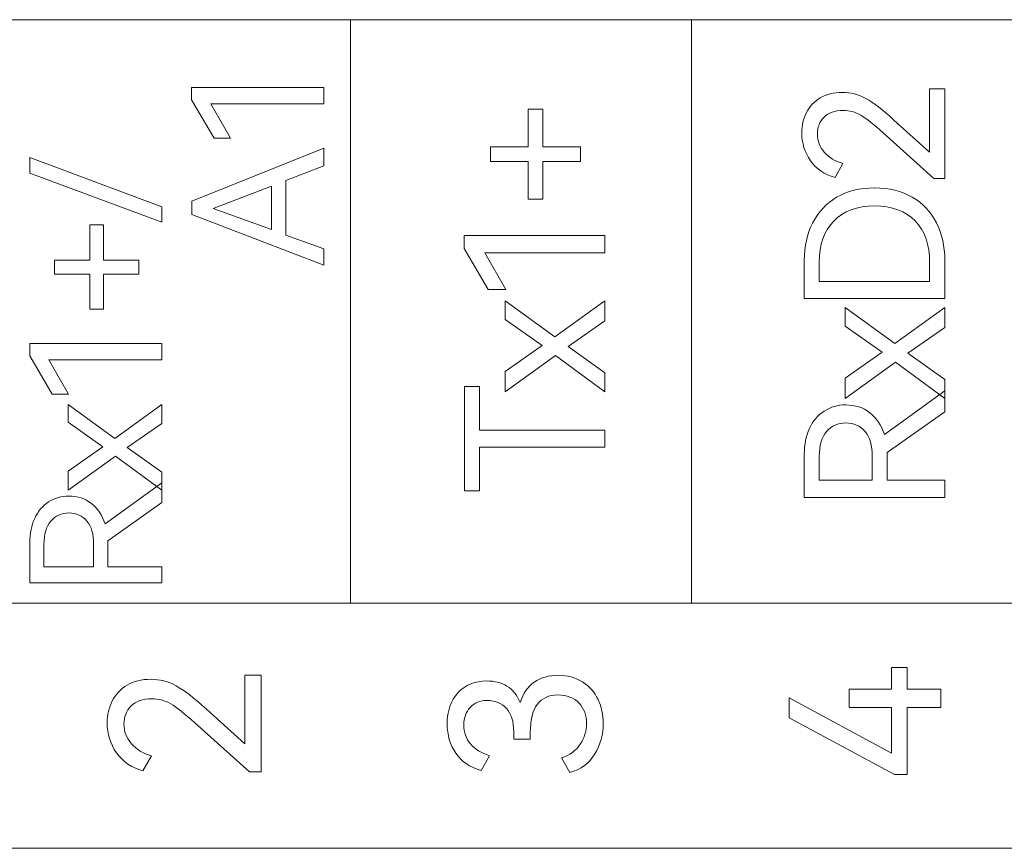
# Model space of a CAD drawing. Header units: millimetres. Extents: x 0 to 427, y 0 to 299.
# Tile 12 of 27: x 132 to 144, y 152 to 162. Entities that reach past the tile are written whole.
import ezdxf

# ---------------------------------------------------------------- set-up
doc = ezdxf.new("R2010")
doc.units = ezdxf.units.MM
doc.header["$MEASUREMENT"] = 0
doc.layers.add('layer 1', color=7, linetype='Continuous')

msp = doc.modelspace()

# ---------------------------------------------------------------- linework, layer by layer
at = {"layer": 'layer 1', "lineweight": 9}
for points, knots in [([(160.615, 161.714), (160.615, 161.714), (156.544, 161.714), (156.544, 161.714), (156.544, 161.714), (156.544, 161.714), (152.474, 161.714), (152.474, 161.714), (152.474, 161.714), (152.474, 161.714), (148.404, 161.714), (148.404, 161.714), (148.404, 161.714), (148.404, 161.714), (144.333, 161.714), (144.333, 161.714), (144.333, 161.714), (144.333, 161.714), (140.263, 161.714), (140.263, 161.714), (140.263, 161.714), (140.263, 161.714), (136.193, 161.714), (136.193, 161.714), (136.193, 161.714), (136.193, 161.714), (132.122, 161.714), (132.122, 161.714), (132.122, 161.714), (132.122, 161.714), (128.052, 161.714), (128.052, 161.714), (128.052, 161.714), (128.052, 161.714), (123.982, 161.714), (123.982, 161.714)], [0, 0, 0, 0, 0.111111, 0.111111, 0.111111, 0.111111, 0.222222, 0.222222, 0.222222, 0.222222, 0.333333, 0.333333, 0.333333, 0.333333, 0.444444, 0.444444, 0.444444, 0.444444, 0.555556, 0.555556, 0.555556, 0.555556, 0.666667, 0.666667, 0.666667, 0.666667, 0.777778, 0.777778, 0.777778, 0.777778, 0.888889, 0.888889, 0.888889, 0.888889, 1, 1, 1, 1]), ([(134.76, 160.298), (134.76, 160.298), (134.562, 160.298), (134.562, 160.298), (134.562, 160.298), (134.562, 160.298), (134.295, 160.757), (134.295, 160.757), (134.295, 160.757), (134.295, 160.757), (134.295, 160.903), (134.295, 160.903), (134.295, 160.903), (134.295, 160.903), (135.873, 160.903), (135.873, 160.903), (135.873, 160.903), (135.873, 160.903), (135.873, 160.709), (135.873, 160.709), (135.873, 160.709), (135.873, 160.709), (134.526, 160.709), (134.526, 160.709), (134.526, 160.709), (134.526, 160.709), (134.76, 160.298), (134.76, 160.298)], [0, 0, 0, 0, 0.142857, 0.142857, 0.142857, 0.142857, 0.285714, 0.285714, 0.285714, 0.285714, 0.428571, 0.428571, 0.428571, 0.428571, 0.571429, 0.571429, 0.571429, 0.571429, 0.714286, 0.714286, 0.714286, 0.714286, 0.857143, 0.857143, 0.857143, 0.857143, 1, 1, 1, 1]), ([(143.108, 160.13), (143.108, 160.13), (143.108, 160.889), (143.108, 160.889), (143.108, 160.889), (143.108, 160.889), (143.289, 160.889), (143.289, 160.889), (143.289, 160.889), (143.289, 160.889), (143.289, 159.818), (143.289, 159.818), (143.289, 159.818), (143.289, 159.818), (143.159, 159.818), (143.159, 159.818), (143.159, 159.818), (143.159, 159.818), (142.553, 160.362), (142.553, 160.362), (142.553, 160.362), (142.44, 160.464), (142.351, 160.535), (142.286, 160.573), (142.286, 160.573), (142.221, 160.611), (142.15, 160.63), (142.074, 160.63), (142.074, 160.63), (141.976, 160.63), (141.9, 160.603), (141.847, 160.55), (141.847, 160.55), (141.793, 160.496), (141.767, 160.429), (141.767, 160.348), (141.767, 160.348), (141.767, 160.265), (141.795, 160.193), (141.85, 160.13), (141.85, 160.13), (141.906, 160.067), (141.98, 160.022), (142.072, 159.995), (142.072, 159.995), (142.072, 159.995), (141.978, 159.83), (141.978, 159.83), (141.978, 159.83), (141.852, 159.863), (141.755, 159.93), (141.685, 160.029), (141.685, 160.029), (141.616, 160.129), (141.581, 160.239), (141.581, 160.362), (141.581, 160.362), (141.581, 160.45), (141.6, 160.531), (141.637, 160.605), (141.637, 160.605), (141.675, 160.678), (141.73, 160.737), (141.802, 160.78), (141.802, 160.78), (141.875, 160.824), (141.962, 160.846), (142.065, 160.846), (142.065, 160.846), (142.164, 160.846), (142.258, 160.821), (142.347, 160.772), (142.347, 160.772), (142.436, 160.723), (142.547, 160.638), (142.682, 160.515), (142.682, 160.515), (142.682, 160.515), (143.108, 160.13), (143.108, 160.13)], [0, 0, 0, 0, 0.05, 0.05, 0.05, 0.05, 0.1, 0.1, 0.1, 0.1, 0.15, 0.15, 0.15, 0.15, 0.2, 0.2, 0.2, 0.2, 0.25, 0.25, 0.25, 0.25, 0.3, 0.3, 0.3, 0.3, 0.35, 0.35, 0.35, 0.35, 0.4, 0.4, 0.4, 0.4, 0.45, 0.45, 0.45, 0.45, 0.5, 0.5, 0.5, 0.5, 0.55, 0.55, 0.55, 0.55, 0.6, 0.6, 0.6, 0.6, 0.65, 0.65, 0.65, 0.65, 0.7, 0.7, 0.7, 0.7, 0.75, 0.75, 0.75, 0.75, 0.8, 0.8, 0.8, 0.8, 0.85, 0.85, 0.85, 0.85, 0.9, 0.9, 0.9, 0.9, 0.95, 0.95, 0.95, 0.95, 1, 1, 1, 1]), ([(137.864, 160.02), (137.864, 160.02), (137.864, 160.194), (137.864, 160.194), (137.864, 160.194), (137.864, 160.194), (138.313, 160.194), (138.313, 160.194), (138.313, 160.194), (138.313, 160.194), (138.313, 160.644), (138.313, 160.644), (138.313, 160.644), (138.313, 160.644), (138.488, 160.644), (138.488, 160.644), (138.488, 160.644), (138.488, 160.644), (138.488, 160.194), (138.488, 160.194), (138.488, 160.194), (138.488, 160.194), (138.937, 160.194), (138.937, 160.194), (138.937, 160.194), (138.937, 160.194), (138.937, 160.02), (138.937, 160.02), (138.937, 160.02), (138.937, 160.02), (138.488, 160.02), (138.488, 160.02), (138.488, 160.02), (138.488, 160.02), (138.488, 159.571), (138.488, 159.571), (138.488, 159.571), (138.488, 159.571), (138.313, 159.571), (138.313, 159.571), (138.313, 159.571), (138.313, 159.571), (138.313, 160.02), (138.313, 160.02), (138.313, 160.02), (138.313, 160.02), (137.864, 160.02), (137.864, 160.02)], [0, 0, 0, 0, 0.083333, 0.083333, 0.083333, 0.083333, 0.166667, 0.166667, 0.166667, 0.166667, 0.25, 0.25, 0.25, 0.25, 0.333333, 0.333333, 0.333333, 0.333333, 0.416667, 0.416667, 0.416667, 0.416667, 0.5, 0.5, 0.5, 0.5, 0.583333, 0.583333, 0.583333, 0.583333, 0.666667, 0.666667, 0.666667, 0.666667, 0.75, 0.75, 0.75, 0.75, 0.833333, 0.833333, 0.833333, 0.833333, 0.916667, 0.916667, 0.916667, 0.916667, 1, 1, 1, 1]), ([(134.298, 159.547), (134.298, 159.547), (135.873, 160.18), (135.873, 160.18), (135.873, 160.18), (135.873, 160.18), (135.873, 159.967), (135.873, 159.967), (135.873, 159.967), (135.873, 159.967), (135.421, 159.793), (135.421, 159.793), (135.421, 159.793), (135.421, 159.793), (135.421, 159.141), (135.421, 159.141), (135.421, 159.141), (135.421, 159.141), (135.873, 158.975), (135.873, 158.975), (135.873, 158.975), (135.873, 158.975), (135.873, 158.781), (135.873, 158.781), (135.873, 158.781), (135.873, 158.781), (134.298, 159.386), (134.298, 159.386), (134.298, 159.386), (134.298, 159.386), (134.298, 159.547), (134.298, 159.547)], [0, 0, 0, 0, 0.125, 0.125, 0.125, 0.125, 0.25, 0.25, 0.25, 0.25, 0.375, 0.375, 0.375, 0.375, 0.5, 0.5, 0.5, 0.5, 0.625, 0.625, 0.625, 0.625, 0.75, 0.75, 0.75, 0.75, 0.875, 0.875, 0.875, 0.875, 1, 1, 1, 1]), ([(133.938, 159.293), (133.938, 159.293), (132.363, 159.882), (132.363, 159.882), (132.363, 159.882), (132.363, 159.882), (132.363, 160.068), (132.363, 160.068), (132.363, 160.068), (132.363, 160.068), (133.938, 159.478), (133.938, 159.478), (133.938, 159.478), (133.938, 159.478), (133.938, 159.293), (133.938, 159.293)], [0, 0, 0, 0, 0.25, 0.25, 0.25, 0.25, 0.5, 0.5, 0.5, 0.5, 0.75, 0.75, 0.75, 0.75, 1, 1, 1, 1]), ([(135.249, 159.726), (135.249, 159.726), (134.554, 159.459), (134.554, 159.459), (134.554, 159.459), (134.554, 159.459), (135.249, 159.205), (135.249, 159.205), (135.249, 159.205), (135.249, 159.205), (135.249, 159.726), (135.249, 159.726)], [0, 0, 0, 0, 0.333333, 0.333333, 0.333333, 0.333333, 0.666667, 0.666667, 0.666667, 0.666667, 1, 1, 1, 1]), ([(141.611, 158.842), (141.611, 159.005), (141.644, 159.152), (141.709, 159.283), (141.709, 159.283), (141.775, 159.414), (141.871, 159.517), (141.997, 159.592), (141.997, 159.592), (142.123, 159.666), (142.274, 159.704), (142.448, 159.704), (142.448, 159.704), (142.624, 159.704), (142.775, 159.667), (142.901, 159.593), (142.901, 159.593), (143.027, 159.519), (143.123, 159.416), (143.19, 159.285), (143.19, 159.285), (143.256, 159.155), (143.289, 159.007), (143.289, 158.842), (143.289, 158.842), (143.289, 158.842), (143.289, 158.383), (143.289, 158.383), (143.289, 158.383), (143.289, 158.383), (141.611, 158.383), (141.611, 158.383), (141.611, 158.383), (141.611, 158.383), (141.611, 158.842), (141.611, 158.842)], [0, 0, 0, 0, 0.111111, 0.111111, 0.111111, 0.111111, 0.222222, 0.222222, 0.222222, 0.222222, 0.333333, 0.333333, 0.333333, 0.333333, 0.444444, 0.444444, 0.444444, 0.444444, 0.555556, 0.555556, 0.555556, 0.555556, 0.666667, 0.666667, 0.666667, 0.666667, 0.777778, 0.777778, 0.777778, 0.777778, 0.888889, 0.888889, 0.888889, 0.888889, 1, 1, 1, 1]), ([(143.108, 158.814), (143.108, 159.025), (143.051, 159.19), (142.936, 159.309), (142.936, 159.309), (142.822, 159.429), (142.659, 159.488), (142.448, 159.488), (142.448, 159.488), (142.24, 159.488), (142.078, 159.428), (141.963, 159.308), (141.963, 159.308), (141.847, 159.188), (141.79, 159.024), (141.79, 158.814), (141.79, 158.814), (141.79, 158.814), (141.79, 158.587), (141.79, 158.587), (141.79, 158.587), (141.79, 158.587), (143.108, 158.587), (143.108, 158.587), (143.108, 158.587), (143.108, 158.587), (143.108, 158.814), (143.108, 158.814)], [0, 0, 0, 0, 0.142857, 0.142857, 0.142857, 0.142857, 0.285714, 0.285714, 0.285714, 0.285714, 0.428571, 0.428571, 0.428571, 0.428571, 0.571429, 0.571429, 0.571429, 0.571429, 0.714286, 0.714286, 0.714286, 0.714286, 0.857143, 0.857143, 0.857143, 0.857143, 1, 1, 1, 1]), ([(132.656, 158.675), (132.656, 158.675), (132.656, 158.839), (132.656, 158.839), (132.656, 158.839), (132.656, 158.839), (133.078, 158.839), (133.078, 158.839), (133.078, 158.839), (133.078, 158.839), (133.078, 159.261), (133.078, 159.261), (133.078, 159.261), (133.078, 159.261), (133.241, 159.261), (133.241, 159.261), (133.241, 159.261), (133.241, 159.261), (133.241, 158.839), (133.241, 158.839), (133.241, 158.839), (133.241, 158.839), (133.663, 158.839), (133.663, 158.839), (133.663, 158.839), (133.663, 158.839), (133.663, 158.675), (133.663, 158.675), (133.663, 158.675), (133.663, 158.675), (133.241, 158.675), (133.241, 158.675), (133.241, 158.675), (133.241, 158.675), (133.241, 158.254), (133.241, 158.254), (133.241, 158.254), (133.241, 158.254), (133.078, 158.254), (133.078, 158.254), (133.078, 158.254), (133.078, 158.254), (133.078, 158.675), (133.078, 158.675), (133.078, 158.675), (133.078, 158.675), (132.656, 158.675), (132.656, 158.675)], [0, 0, 0, 0, 0.083333, 0.083333, 0.083333, 0.083333, 0.166667, 0.166667, 0.166667, 0.166667, 0.25, 0.25, 0.25, 0.25, 0.333333, 0.333333, 0.333333, 0.333333, 0.416667, 0.416667, 0.416667, 0.416667, 0.5, 0.5, 0.5, 0.5, 0.583333, 0.583333, 0.583333, 0.583333, 0.666667, 0.666667, 0.666667, 0.666667, 0.75, 0.75, 0.75, 0.75, 0.833333, 0.833333, 0.833333, 0.833333, 0.916667, 0.916667, 0.916667, 0.916667, 1, 1, 1, 1]), ([(138.045, 158.491), (138.045, 158.491), (137.834, 158.491), (137.834, 158.491), (137.834, 158.491), (137.834, 158.491), (137.55, 158.979), (137.55, 158.979), (137.55, 158.979), (137.55, 158.979), (137.55, 159.135), (137.55, 159.135), (137.55, 159.135), (137.55, 159.135), (139.231, 159.135), (139.231, 159.135), (139.231, 159.135), (139.231, 159.135), (139.231, 158.929), (139.231, 158.929), (139.231, 158.929), (139.231, 158.929), (137.795, 158.929), (137.795, 158.929), (137.795, 158.929), (137.795, 158.929), (138.045, 158.491), (138.045, 158.491)], [0, 0, 0, 0, 0.142857, 0.142857, 0.142857, 0.142857, 0.285714, 0.285714, 0.285714, 0.285714, 0.428571, 0.428571, 0.428571, 0.428571, 0.571429, 0.571429, 0.571429, 0.571429, 0.714286, 0.714286, 0.714286, 0.714286, 0.857143, 0.857143, 0.857143, 0.857143, 1, 1, 1, 1]), ([(138.481, 157.819), (138.481, 157.819), (138.04, 158.133), (138.04, 158.133), (138.04, 158.133), (138.04, 158.133), (138.04, 158.356), (138.04, 158.356), (138.04, 158.356), (138.04, 158.356), (138.632, 157.925), (138.632, 157.925), (138.632, 157.925), (138.632, 157.925), (139.231, 158.356), (139.231, 158.356), (139.231, 158.356), (139.231, 158.356), (139.231, 158.117), (139.231, 158.117), (139.231, 158.117), (139.231, 158.117), (138.79, 157.81), (138.79, 157.81), (138.79, 157.81), (138.79, 157.81), (139.231, 157.494), (139.231, 157.494), (139.231, 157.494), (139.231, 157.494), (139.231, 157.267), (139.231, 157.267), (139.231, 157.267), (139.231, 157.267), (138.641, 157.702), (138.641, 157.702), (138.641, 157.702), (138.641, 157.702), (138.04, 157.267), (138.04, 157.267), (138.04, 157.267), (138.04, 157.267), (138.04, 157.51), (138.04, 157.51), (138.04, 157.51), (138.04, 157.51), (138.481, 157.819), (138.481, 157.819)], [0, 0, 0, 0, 0.083333, 0.083333, 0.083333, 0.083333, 0.166667, 0.166667, 0.166667, 0.166667, 0.25, 0.25, 0.25, 0.25, 0.333333, 0.333333, 0.333333, 0.333333, 0.416667, 0.416667, 0.416667, 0.416667, 0.5, 0.5, 0.5, 0.5, 0.583333, 0.583333, 0.583333, 0.583333, 0.666667, 0.666667, 0.666667, 0.666667, 0.75, 0.75, 0.75, 0.75, 0.833333, 0.833333, 0.833333, 0.833333, 0.916667, 0.916667, 0.916667, 0.916667, 1, 1, 1, 1]), ([(142.54, 157.739), (142.54, 157.739), (142.099, 158.053), (142.099, 158.053), (142.099, 158.053), (142.099, 158.053), (142.099, 158.275), (142.099, 158.275), (142.099, 158.275), (142.099, 158.275), (142.691, 157.844), (142.691, 157.844), (142.691, 157.844), (142.691, 157.844), (143.289, 158.275), (143.289, 158.275), (143.289, 158.275), (143.289, 158.275), (143.289, 158.037), (143.289, 158.037), (143.289, 158.037), (143.289, 158.037), (142.849, 157.73), (142.849, 157.73), (142.849, 157.73), (142.849, 157.73), (143.289, 157.413), (143.289, 157.413), (143.289, 157.413), (143.289, 157.413), (143.289, 157.186), (143.289, 157.186), (143.289, 157.186), (143.289, 157.186), (142.7, 157.622), (142.7, 157.622), (142.7, 157.622), (142.7, 157.622), (142.099, 157.186), (142.099, 157.186), (142.099, 157.186), (142.099, 157.186), (142.099, 157.429), (142.099, 157.429), (142.099, 157.429), (142.099, 157.429), (142.54, 157.739), (142.54, 157.739)], [0, 0, 0, 0, 0.083333, 0.083333, 0.083333, 0.083333, 0.166667, 0.166667, 0.166667, 0.166667, 0.25, 0.25, 0.25, 0.25, 0.333333, 0.333333, 0.333333, 0.333333, 0.416667, 0.416667, 0.416667, 0.416667, 0.5, 0.5, 0.5, 0.5, 0.583333, 0.583333, 0.583333, 0.583333, 0.666667, 0.666667, 0.666667, 0.666667, 0.75, 0.75, 0.75, 0.75, 0.833333, 0.833333, 0.833333, 0.833333, 0.916667, 0.916667, 0.916667, 0.916667, 1, 1, 1, 1]), ([(132.826, 157.24), (132.826, 157.24), (132.628, 157.24), (132.628, 157.24), (132.628, 157.24), (132.628, 157.24), (132.361, 157.699), (132.361, 157.699), (132.361, 157.699), (132.361, 157.699), (132.361, 157.845), (132.361, 157.845), (132.361, 157.845), (132.361, 157.845), (133.938, 157.845), (133.938, 157.845), (133.938, 157.845), (133.938, 157.845), (133.938, 157.651), (133.938, 157.651), (133.938, 157.651), (133.938, 157.651), (132.591, 157.651), (132.591, 157.651), (132.591, 157.651), (132.591, 157.651), (132.826, 157.24), (132.826, 157.24)], [0, 0, 0, 0, 0.142857, 0.142857, 0.142857, 0.142857, 0.285714, 0.285714, 0.285714, 0.285714, 0.428571, 0.428571, 0.428571, 0.428571, 0.571429, 0.571429, 0.571429, 0.571429, 0.714286, 0.714286, 0.714286, 0.714286, 0.857143, 0.857143, 0.857143, 0.857143, 1, 1, 1, 1]), ([(137.552, 156.084), (137.552, 156.084), (137.552, 157.331), (137.552, 157.331), (137.552, 157.331), (137.552, 157.331), (137.733, 157.331), (137.733, 157.331), (137.733, 157.331), (137.733, 157.331), (137.733, 156.808), (137.733, 156.808), (137.733, 156.808), (137.733, 156.808), (139.231, 156.808), (139.231, 156.808), (139.231, 156.808), (139.231, 156.808), (139.231, 156.604), (139.231, 156.604), (139.231, 156.604), (139.231, 156.604), (137.733, 156.604), (137.733, 156.604), (137.733, 156.604), (137.733, 156.604), (137.733, 156.084), (137.733, 156.084), (137.733, 156.084), (137.733, 156.084), (137.552, 156.084), (137.552, 156.084)], [0, 0, 0, 0, 0.125, 0.125, 0.125, 0.125, 0.25, 0.25, 0.25, 0.25, 0.375, 0.375, 0.375, 0.375, 0.5, 0.5, 0.5, 0.5, 0.625, 0.625, 0.625, 0.625, 0.75, 0.75, 0.75, 0.75, 0.875, 0.875, 0.875, 0.875, 1, 1, 1, 1]), ([(143.289, 157.278), (143.289, 157.278), (143.289, 157.028), (143.289, 157.028), (143.289, 157.028), (143.289, 157.028), (142.601, 156.542), (142.601, 156.542), (142.601, 156.542), (142.601, 156.542), (142.601, 156.521), (142.601, 156.521), (142.601, 156.521), (142.601, 156.521), (142.601, 156.21), (142.601, 156.21), (142.601, 156.21), (142.601, 156.21), (143.289, 156.21), (143.289, 156.21), (143.289, 156.21), (143.289, 156.21), (143.289, 156.006), (143.289, 156.006), (143.289, 156.006), (143.289, 156.006), (141.611, 156.006), (141.611, 156.006), (141.611, 156.006), (141.611, 156.006), (141.611, 156.521), (141.611, 156.521), (141.611, 156.521), (141.611, 156.636), (141.631, 156.738), (141.673, 156.828), (141.673, 156.828), (141.714, 156.917), (141.772, 156.987), (141.848, 157.036), (141.848, 157.036), (141.924, 157.086), (142.011, 157.111), (142.108, 157.111), (142.108, 157.111), (142.218, 157.111), (142.314, 157.079), (142.394, 157.017), (142.394, 157.017), (142.474, 156.954), (142.532, 156.868), (142.567, 156.758), (142.567, 156.758), (142.567, 156.758), (143.289, 157.278), (143.289, 157.278)], [0, 0, 0, 0, 0.071429, 0.071429, 0.071429, 0.071429, 0.142857, 0.142857, 0.142857, 0.142857, 0.214286, 0.214286, 0.214286, 0.214286, 0.285714, 0.285714, 0.285714, 0.285714, 0.357143, 0.357143, 0.357143, 0.357143, 0.428571, 0.428571, 0.428571, 0.428571, 0.5, 0.5, 0.5, 0.5, 0.571429, 0.571429, 0.571429, 0.571429, 0.642857, 0.642857, 0.642857, 0.642857, 0.714286, 0.714286, 0.714286, 0.714286, 0.785714, 0.785714, 0.785714, 0.785714, 0.857143, 0.857143, 0.857143, 0.857143, 0.928571, 0.928571, 0.928571, 0.928571, 1, 1, 1, 1]), ([(133.235, 156.61), (133.235, 156.61), (132.822, 156.905), (132.822, 156.905), (132.822, 156.905), (132.822, 156.905), (132.822, 157.114), (132.822, 157.114), (132.822, 157.114), (132.822, 157.114), (133.377, 156.709), (133.377, 156.709), (133.377, 156.709), (133.377, 156.709), (133.938, 157.114), (133.938, 157.114), (133.938, 157.114), (133.938, 157.114), (133.938, 156.89), (133.938, 156.89), (133.938, 156.89), (133.938, 156.89), (133.525, 156.602), (133.525, 156.602), (133.525, 156.602), (133.525, 156.602), (133.938, 156.305), (133.938, 156.305), (133.938, 156.305), (133.938, 156.305), (133.938, 156.092), (133.938, 156.092), (133.938, 156.092), (133.938, 156.092), (133.385, 156.5), (133.385, 156.5), (133.385, 156.5), (133.385, 156.5), (132.822, 156.092), (132.822, 156.092), (132.822, 156.092), (132.822, 156.092), (132.822, 156.32), (132.822, 156.32), (132.822, 156.32), (132.822, 156.32), (133.235, 156.61), (133.235, 156.61)], [0, 0, 0, 0, 0.083333, 0.083333, 0.083333, 0.083333, 0.166667, 0.166667, 0.166667, 0.166667, 0.25, 0.25, 0.25, 0.25, 0.333333, 0.333333, 0.333333, 0.333333, 0.416667, 0.416667, 0.416667, 0.416667, 0.5, 0.5, 0.5, 0.5, 0.583333, 0.583333, 0.583333, 0.583333, 0.666667, 0.666667, 0.666667, 0.666667, 0.75, 0.75, 0.75, 0.75, 0.833333, 0.833333, 0.833333, 0.833333, 0.916667, 0.916667, 0.916667, 0.916667, 1, 1, 1, 1]), ([(141.79, 156.21), (141.79, 156.21), (142.423, 156.21), (142.423, 156.21), (142.423, 156.21), (142.423, 156.21), (142.423, 156.496), (142.423, 156.496), (142.423, 156.496), (142.423, 156.626), (142.394, 156.725), (142.337, 156.793), (142.337, 156.793), (142.279, 156.861), (142.203, 156.895), (142.108, 156.895), (142.108, 156.895), (142.014, 156.895), (141.937, 156.861), (141.878, 156.793), (141.878, 156.793), (141.819, 156.725), (141.79, 156.626), (141.79, 156.496), (141.79, 156.496), (141.79, 156.496), (141.79, 156.21), (141.79, 156.21)], [0, 0, 0, 0, 0.142857, 0.142857, 0.142857, 0.142857, 0.285714, 0.285714, 0.285714, 0.285714, 0.428571, 0.428571, 0.428571, 0.428571, 0.571429, 0.571429, 0.571429, 0.571429, 0.714286, 0.714286, 0.714286, 0.714286, 0.857143, 0.857143, 0.857143, 0.857143, 1, 1, 1, 1]), ([(133.938, 156.178), (133.938, 156.178), (133.938, 155.943), (133.938, 155.943), (133.938, 155.943), (133.938, 155.943), (133.293, 155.487), (133.293, 155.487), (133.293, 155.487), (133.293, 155.487), (133.293, 155.468), (133.293, 155.468), (133.293, 155.468), (133.293, 155.468), (133.293, 155.175), (133.293, 155.175), (133.293, 155.175), (133.293, 155.175), (133.938, 155.175), (133.938, 155.175), (133.938, 155.175), (133.938, 155.175), (133.938, 154.984), (133.938, 154.984), (133.938, 154.984), (133.938, 154.984), (132.363, 154.984), (132.363, 154.984), (132.363, 154.984), (132.363, 154.984), (132.363, 155.468), (132.363, 155.468), (132.363, 155.468), (132.363, 155.575), (132.383, 155.671), (132.421, 155.755), (132.421, 155.755), (132.46, 155.839), (132.515, 155.904), (132.586, 155.951), (132.586, 155.951), (132.657, 155.997), (132.738, 156.021), (132.83, 156.021), (132.83, 156.021), (132.933, 156.021), (133.023, 155.991), (133.098, 155.933), (133.098, 155.933), (133.173, 155.874), (133.228, 155.793), (133.261, 155.689), (133.261, 155.689), (133.261, 155.689), (133.938, 156.178), (133.938, 156.178)], [0, 0, 0, 0, 0.071429, 0.071429, 0.071429, 0.071429, 0.142857, 0.142857, 0.142857, 0.142857, 0.214286, 0.214286, 0.214286, 0.214286, 0.285714, 0.285714, 0.285714, 0.285714, 0.357143, 0.357143, 0.357143, 0.357143, 0.428571, 0.428571, 0.428571, 0.428571, 0.5, 0.5, 0.5, 0.5, 0.571429, 0.571429, 0.571429, 0.571429, 0.642857, 0.642857, 0.642857, 0.642857, 0.714286, 0.714286, 0.714286, 0.714286, 0.785714, 0.785714, 0.785714, 0.785714, 0.857143, 0.857143, 0.857143, 0.857143, 0.928571, 0.928571, 0.928571, 0.928571, 1, 1, 1, 1]), ([(132.531, 155.175), (132.531, 155.175), (133.125, 155.175), (133.125, 155.175), (133.125, 155.175), (133.125, 155.175), (133.125, 155.444), (133.125, 155.444), (133.125, 155.444), (133.125, 155.566), (133.098, 155.659), (133.044, 155.723), (133.044, 155.723), (132.99, 155.787), (132.919, 155.819), (132.83, 155.819), (132.83, 155.819), (132.741, 155.819), (132.669, 155.787), (132.614, 155.723), (132.614, 155.723), (132.559, 155.659), (132.531, 155.566), (132.531, 155.444), (132.531, 155.444), (132.531, 155.444), (132.531, 155.175), (132.531, 155.175)], [0, 0, 0, 0, 0.142857, 0.142857, 0.142857, 0.142857, 0.285714, 0.285714, 0.285714, 0.285714, 0.428571, 0.428571, 0.428571, 0.428571, 0.571429, 0.571429, 0.571429, 0.571429, 0.714286, 0.714286, 0.714286, 0.714286, 0.857143, 0.857143, 0.857143, 0.857143, 1, 1, 1, 1]), ([(160.615, 154.743), (160.615, 154.743), (156.544, 154.743), (156.544, 154.743), (156.544, 154.743), (156.544, 154.743), (152.474, 154.743), (152.474, 154.743), (152.474, 154.743), (152.474, 154.743), (148.404, 154.743), (148.404, 154.743), (148.404, 154.743), (148.404, 154.743), (144.333, 154.743), (144.333, 154.743), (144.333, 154.743), (144.333, 154.743), (140.263, 154.743), (140.263, 154.743), (140.263, 154.743), (140.263, 154.743), (136.193, 154.743), (136.193, 154.743), (136.193, 154.743), (136.193, 154.743), (132.122, 154.743), (132.122, 154.743), (132.122, 154.743), (132.122, 154.743), (128.052, 154.743), (128.052, 154.743), (128.052, 154.743), (128.052, 154.743), (123.982, 154.743), (123.982, 154.743)], [0, 0, 0, 0, 0.111111, 0.111111, 0.111111, 0.111111, 0.222222, 0.222222, 0.222222, 0.222222, 0.333333, 0.333333, 0.333333, 0.333333, 0.444444, 0.444444, 0.444444, 0.444444, 0.555556, 0.555556, 0.555556, 0.555556, 0.666667, 0.666667, 0.666667, 0.666667, 0.777778, 0.777778, 0.777778, 0.777778, 0.888889, 0.888889, 0.888889, 0.888889, 1, 1, 1, 1]), ([(123.982, 151.812), (123.982, 151.812), (123.982, 154.743), (123.982, 154.743), (123.982, 154.743), (123.982, 154.743), (160.615, 154.743), (160.615, 154.743), (160.615, 154.743), (160.615, 154.743), (160.615, 151.812), (160.615, 151.812), (160.615, 151.812), (160.615, 151.812), (123.982, 151.812), (123.982, 151.812)], [0, 0, 0, 0, 0.25, 0.25, 0.25, 0.25, 0.5, 0.5, 0.5, 0.5, 0.75, 0.75, 0.75, 0.75, 1, 1, 1, 1]), ([(142.145, 153.713), (142.145, 153.713), (142.651, 153.713), (142.651, 153.713), (142.651, 153.713), (142.651, 153.713), (142.651, 153.973), (142.651, 153.973), (142.651, 153.973), (142.651, 153.973), (142.841, 153.973), (142.841, 153.973), (142.841, 153.973), (142.841, 153.973), (142.841, 153.713), (142.841, 153.713), (142.841, 153.713), (142.841, 153.713), (143.241, 153.713), (143.241, 153.713), (143.241, 153.713), (143.241, 153.713), (143.241, 153.494), (143.241, 153.494), (143.241, 153.494), (143.241, 153.494), (142.841, 153.494), (142.841, 153.494), (142.841, 153.494), (142.841, 153.494), (142.841, 152.694), (142.841, 152.694), (142.841, 152.694), (142.841, 152.694), (142.688, 152.694), (142.688, 152.694), (142.688, 152.694), (142.688, 152.694), (141.431, 153.373), (141.431, 153.373), (141.431, 153.373), (141.431, 153.373), (141.431, 153.612), (141.431, 153.612), (141.431, 153.612), (141.431, 153.612), (142.651, 152.95), (142.651, 152.95), (142.651, 152.95), (142.651, 152.95), (142.651, 153.494), (142.651, 153.494), (142.651, 153.494), (142.651, 153.494), (142.145, 153.494), (142.145, 153.494), (142.145, 153.494), (142.145, 153.494), (142.145, 153.713), (142.145, 153.713)], [0, 0, 0, 0, 0.066667, 0.066667, 0.066667, 0.066667, 0.133333, 0.133333, 0.133333, 0.133333, 0.2, 0.2, 0.2, 0.2, 0.266667, 0.266667, 0.266667, 0.266667, 0.333333, 0.333333, 0.333333, 0.333333, 0.4, 0.4, 0.4, 0.4, 0.466667, 0.466667, 0.466667, 0.466667, 0.533333, 0.533333, 0.533333, 0.533333, 0.6, 0.6, 0.6, 0.6, 0.666667, 0.666667, 0.666667, 0.666667, 0.733333, 0.733333, 0.733333, 0.733333, 0.8, 0.8, 0.8, 0.8, 0.866667, 0.866667, 0.866667, 0.866667, 0.933333, 0.933333, 0.933333, 0.933333, 1, 1, 1, 1]), ([(134.931, 153.062), (134.931, 153.062), (134.931, 153.879), (134.931, 153.879), (134.931, 153.879), (134.931, 153.879), (135.126, 153.879), (135.126, 153.879), (135.126, 153.879), (135.126, 153.879), (135.126, 152.726), (135.126, 152.726), (135.126, 152.726), (135.126, 152.726), (134.985, 152.726), (134.985, 152.726), (134.985, 152.726), (134.985, 152.726), (134.333, 153.311), (134.333, 153.311), (134.333, 153.311), (134.211, 153.421), (134.115, 153.497), (134.045, 153.538), (134.045, 153.538), (133.975, 153.579), (133.899, 153.6), (133.817, 153.6), (133.817, 153.6), (133.712, 153.6), (133.63, 153.571), (133.572, 153.513), (133.572, 153.513), (133.515, 153.456), (133.486, 153.383), (133.486, 153.296), (133.486, 153.296), (133.486, 153.207), (133.516, 153.129), (133.576, 153.062), (133.576, 153.062), (133.636, 152.994), (133.716, 152.945), (133.814, 152.916), (133.814, 152.916), (133.814, 152.916), (133.713, 152.738), (133.713, 152.738), (133.713, 152.738), (133.578, 152.774), (133.473, 152.846), (133.398, 152.953), (133.398, 152.953), (133.323, 153.06), (133.286, 153.179), (133.286, 153.311), (133.286, 153.311), (133.286, 153.406), (133.306, 153.494), (133.347, 153.573), (133.347, 153.573), (133.387, 153.652), (133.446, 153.715), (133.524, 153.762), (133.524, 153.762), (133.603, 153.809), (133.697, 153.832), (133.807, 153.832), (133.807, 153.832), (133.914, 153.832), (134.015, 153.806), (134.111, 153.753), (134.111, 153.753), (134.206, 153.7), (134.326, 153.608), (134.471, 153.476), (134.471, 153.476), (134.471, 153.476), (134.931, 153.062), (134.931, 153.062)], [0, 0, 0, 0, 0.05, 0.05, 0.05, 0.05, 0.1, 0.1, 0.1, 0.1, 0.15, 0.15, 0.15, 0.15, 0.2, 0.2, 0.2, 0.2, 0.25, 0.25, 0.25, 0.25, 0.3, 0.3, 0.3, 0.3, 0.35, 0.35, 0.35, 0.35, 0.4, 0.4, 0.4, 0.4, 0.45, 0.45, 0.45, 0.45, 0.5, 0.5, 0.5, 0.5, 0.55, 0.55, 0.55, 0.55, 0.6, 0.6, 0.6, 0.6, 0.65, 0.65, 0.65, 0.65, 0.7, 0.7, 0.7, 0.7, 0.75, 0.75, 0.75, 0.75, 0.8, 0.8, 0.8, 0.8, 0.85, 0.85, 0.85, 0.85, 0.9, 0.9, 0.9, 0.9, 0.95, 0.95, 0.95, 0.95, 1, 1, 1, 1]), ([(138.218, 153.555), (138.253, 153.664), (138.309, 153.745), (138.386, 153.799), (138.386, 153.799), (138.463, 153.852), (138.559, 153.879), (138.672, 153.879), (138.672, 153.879), (138.784, 153.879), (138.881, 153.853), (138.963, 153.8), (138.963, 153.8), (139.044, 153.747), (139.106, 153.677), (139.148, 153.59), (139.148, 153.59), (139.19, 153.503), (139.211, 153.407), (139.211, 153.304), (139.211, 153.304), (139.211, 153.172), (139.177, 153.05), (139.109, 152.939), (139.109, 152.939), (139.042, 152.828), (138.943, 152.754), (138.813, 152.716), (138.813, 152.716), (138.813, 152.716), (138.712, 152.894), (138.712, 152.894), (138.712, 152.894), (138.811, 152.925), (138.885, 152.979), (138.935, 153.055), (138.935, 153.055), (138.986, 153.132), (139.011, 153.215), (139.011, 153.304), (139.011, 153.304), (139.011, 153.401), (138.981, 153.482), (138.921, 153.547), (138.921, 153.547), (138.86, 153.612), (138.777, 153.644), (138.67, 153.644), (138.67, 153.644), (138.449, 153.644), (138.339, 153.494), (138.339, 153.192), (138.339, 153.192), (138.339, 153.192), (138.339, 153.116), (138.339, 153.116), (138.339, 153.116), (138.339, 153.116), (138.141, 153.118), (138.141, 153.118), (138.141, 153.118), (138.141, 153.118), (138.141, 153.205), (138.141, 153.205), (138.141, 153.205), (138.141, 153.327), (138.112, 153.419), (138.053, 153.483), (138.053, 153.483), (137.993, 153.546), (137.918, 153.578), (137.825, 153.578), (137.825, 153.578), (137.738, 153.578), (137.67, 153.55), (137.62, 153.496), (137.62, 153.496), (137.571, 153.442), (137.546, 153.372), (137.546, 153.286), (137.546, 153.286), (137.546, 153.197), (137.573, 153.122), (137.625, 153.06), (137.625, 153.06), (137.678, 152.999), (137.754, 152.951), (137.853, 152.918), (137.853, 152.918), (137.853, 152.918), (137.751, 152.741), (137.751, 152.741), (137.751, 152.741), (137.618, 152.78), (137.517, 152.85), (137.449, 152.949), (137.449, 152.949), (137.38, 153.049), (137.346, 153.165), (137.346, 153.299), (137.346, 153.299), (137.346, 153.453), (137.39, 153.578), (137.477, 153.672), (137.477, 153.672), (137.564, 153.765), (137.679, 153.812), (137.82, 153.812), (137.82, 153.812), (137.911, 153.812), (137.991, 153.791), (138.06, 153.749), (138.06, 153.749), (138.129, 153.707), (138.182, 153.643), (138.218, 153.555)], [0, 0, 0, 0, 0.034483, 0.034483, 0.034483, 0.034483, 0.068966, 0.068966, 0.068966, 0.068966, 0.103448, 0.103448, 0.103448, 0.103448, 0.137931, 0.137931, 0.137931, 0.137931, 0.172414, 0.172414, 0.172414, 0.172414, 0.206897, 0.206897, 0.206897, 0.206897, 0.241379, 0.241379, 0.241379, 0.241379, 0.275862, 0.275862, 0.275862, 0.275862, 0.310345, 0.310345, 0.310345, 0.310345, 0.344828, 0.344828, 0.344828, 0.344828, 0.37931, 0.37931, 0.37931, 0.37931, 0.413793, 0.413793, 0.413793, 0.413793, 0.448276, 0.448276, 0.448276, 0.448276, 0.482759, 0.482759, 0.482759, 0.482759, 0.517241, 0.517241, 0.517241, 0.517241, 0.551724, 0.551724, 0.551724, 0.551724, 0.586207, 0.586207, 0.586207, 0.586207, 0.62069, 0.62069, 0.62069, 0.62069, 0.655172, 0.655172, 0.655172, 0.655172, 0.689655, 0.689655, 0.689655, 0.689655, 0.724138, 0.724138, 0.724138, 0.724138, 0.758621, 0.758621, 0.758621, 0.758621, 0.793103, 0.793103, 0.793103, 0.793103, 0.827586, 0.827586, 0.827586, 0.827586, 0.862069, 0.862069, 0.862069, 0.862069, 0.896552, 0.896552, 0.896552, 0.896552, 0.931034, 0.931034, 0.931034, 0.931034, 0.965517, 0.965517, 0.965517, 0.965517, 1, 1, 1, 1])]:
    msp.add_open_spline(points, degree=3, knots=knots, dxfattribs=at)
for points in [[(136.193, 154.743), (136.193, 154.743), (136.193, 161.714), (136.193, 161.714)], [(140.263, 154.743), (140.263, 154.743), (140.263, 161.714), (140.263, 161.714)]]:
    msp.add_open_spline(points, degree=3, dxfattribs=at)

doc.saveas('drawing.dxf')
